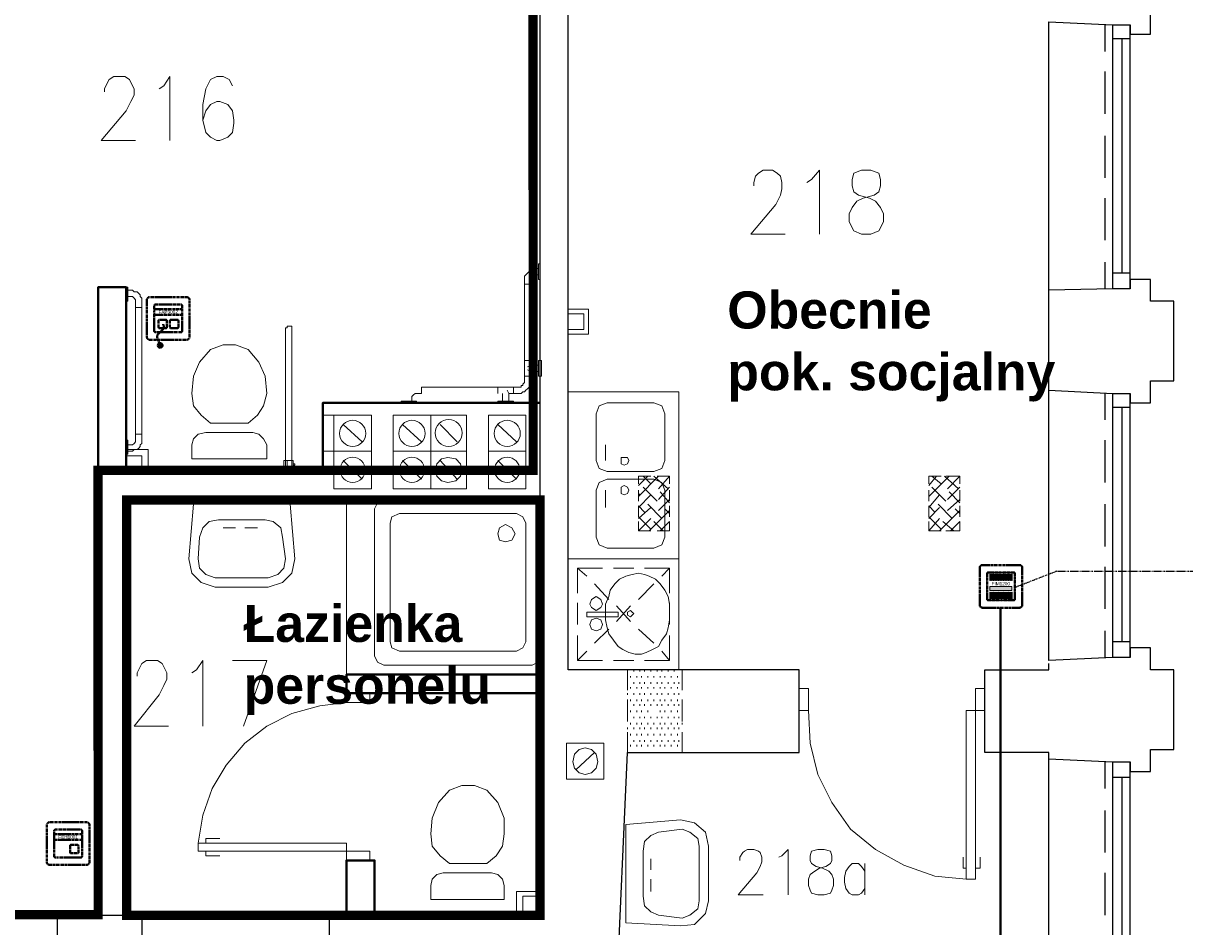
# Model space of a CAD drawing. Header units: millimetres. Extents: x 1 to 17496, y 1 to 30809.
# Tile 219 of 256: x 12977 to 13604, y 21783 to 22270. Entities that reach past the tile are written whole.
import ezdxf
from ezdxf.enums import TextEntityAlignment as Align

# ---------------------------------------------------------------- set-up
doc = ezdxf.new("R2010")
doc.units = ezdxf.units.MM
doc.linetypes.add('BORDER', pattern=[1.75, 0.5, -0.25, 0.5, -0.25, 0, -0.25])
doc.linetypes.add('CENTER', pattern=[2, 1.25, -0.25, 0.25, -0.25])
for name, color, linetype, lineweight in [('0_Przyz_Centrala dyżurka', 200, 'BORDER', 40), ('0_Przyz_centrale pielegniarskie', 1, 'Continuous', 40), ('0_Przyz_FAP3002', 1, 'CENTER', 40), ('0_Przyz_FEH-1001', 1, 'CENTER', 40), ('0_Przyz_opisy pom', 255, 'CENTER', 40), ('0_Przyz_WC pacjenta', 30, 'CENTER', 40), ('0_Przyz_Łazienka personelu', 200, 'CENTER', 40), ('2DE_OBJ_ABB-SIGNAL', 7, 'Continuous', 18)]:
    doc.layers.add(name, color=color, linetype=linetype, lineweight=lineweight)
for name, color, linetype in [('2DE_TXTMARK', 41, 'Continuous'), ('2DE_TXTNUM', 11, 'Continuous'), ('PDF _Geometria', 7, 'Continuous')]:
    doc.layers.add(name, color=color, linetype=linetype)
doc.styles.add('arial', font='arialbd.ttf')
doc.styles.add('CP_ATTR', font='ARIAL.TTF')
doc.styles.add('CP_ELATT', font='ARIAL.TTF')

# ---------------------------------------------------------------- blocks, each defined once
blk = doc.blocks.new('2de_abb_sig_045_1psoxj')
blk.add_lwpolyline([(0, 20), (0, 0, 0.414214), (1.5, -1.5), (21.5, -1.5, 0.414214), (23, 0), (23, 20, 0.414214), (21.5, 21.5), (1.5, 21.5, 0.414214)], format="xyb", close=True)
at = {"flags": 128}
for points in [[(4, 3.1), (4, 16.9)], [(4.6, 17.5), (18.4, 17.5)], [(19, 16.9), (19, 3.1)], [(18.4, 2.5), (4.6, 2.5)]]:
    blk.add_lwpolyline(points, dxfattribs=at)
for centre, start, end in [((4.6, 16.9), 90, 180), ((18.4, 16.9), 0, 90), ((4.6, 3.1), 180, 270), ((18.4, 3.1), 270, 0)]:
    blk.add_arc(centre, 0.6, start, end)
at = {"linetype": 'Continuous', "style": 'CP_ATTR', "flags": 9}
for tag in ['NAME', 'ARTICLE', 'MARK2', 'OTHER1', 'PRODUCT-TYPE', 'ORDER-NO', 'PRODUCER', 'VOLTAGE', 'CURRENT', 'POWER', 'CHARACTER', 'IP', 'OTHER', 'LINK', 'WEIGHT', 'NUMBER', 'GROUP', 'FUNCTION', 'EL-STATUS']:
    blk.add_attdef(tag, text='', height=0.00005, dxfattribs=at).set_placement((0, 0), align=Align.MIDDLE_LEFT)
at = {"layer": '2DE_TXTMARK', "linetype": 'ByBlock', "style": 'CP_ATTR', "width": 0.8, "flags": 8}
blk.add_attdef('MARK1', text='', height=1.8, dxfattribs=at).set_placement((11.5, 27), align=Align.CENTER)
at = {"layer": '2DE_TXTNUM', "style": 'CP_ELATT', "width": 0.8}
blk.add_attdef('TAG', text='', height=2.5, dxfattribs=at).set_placement((11.5, 23), align=Align.CENTER)
blk = doc.blocks.new('2de_abb_sig_011_53jswgj')
blk.add_hatch(color=256).paths.add_polyline_path([(4.43, -14.56, 0.52796), (2.73, -13.39, 1.894083)])
for p, q in [((15, 5), (0, 5)), ((15, 2), (0, 2)), ((2.32, -1.2), (2.32, -4.8)), ((6.38, -0.75), (2.76, -0.75)), ((2.77, -5.25), (6.37, -5.25)), ((4.46, -6.18), (2.81, -7.85)), ((6.82, -4.8), (6.82, -1.2)), ((6.82, -4.35), (6.82, -4.35)), ((8.47, -1.2), (8.47, -4.8)), ((12.53, -0.75), (8.91, -0.75)), ((8.92, -5.25), (12.52, -5.25)), ((12.97, -4.8), (12.97, -1.2)), ((12.97, -4.35), (12.97, -4.35)), ((1.71, -10.8), (3.18, -14.56))]:
    blk.add_line(p, q)
at = {"flags": 128}
for points in [[(0, -6.9), (0, 6.9)], [(0.6, 7.5), (14.4, 7.5)], [(15, 6.9), (15, -6.9)], [(14.4, -7.5), (0.6, -7.5)]]:
    blk.add_lwpolyline(points, dxfattribs=at)
blk.add_circle((3.18, -14.56), 1.25)
for centre, radius, start, end in [((0.6, 6.9), 0.6, 90, 180), ((14.4, 6.9), 0.6, 0, 90), ((2.77, -1.2), 0.45, 88.75983, 180), ((2.77, -4.8), 0.45, 180, 270), ((2.77, -4.52), 2.36, 315.55137, 40.26904), ((6.37, -1.2), 0.45, 0, 91.24017), ((6.37, -4.8), 0.45, 270, 0), ((8.92, -1.2), 0.45, 88.75983, 180), ((8.92, -4.8), 0.45, 180, 270), ((12.52, -1.2), 0.45, 0, 91.24017), ((12.52, -4.8), 0.45, 270, 0), ((0.6, -6.9), 0.6, 180, 270), ((3.91, -9.94), 2.36, 117.73799, 201.32906), ((14.4, -6.9), 0.6, 270, 0)]:
    blk.add_arc(centre, radius, start, end)
at = {"linetype": 'Continuous', "style": 'CP_ATTR', "flags": 9}
for tag in ['NAME', 'ARTICLE', 'MARK2', 'OTHER1', 'PRODUCT-TYPE', 'ORDER-NO', 'PRODUCER', 'VOLTAGE', 'CURRENT', 'POWER', 'CHARACTER', 'IP', 'OTHER', 'LINK', 'WEIGHT', 'NUMBER', 'GROUP', 'FUNCTION', 'EL-STATUS']:
    blk.add_attdef(tag, text='', height=0.00005, dxfattribs=at).set_placement((0, -6.9), align=Align.MIDDLE_LEFT)
at = {"layer": '2DE_TXTMARK', "linetype": 'ByBlock', "style": 'CP_ATTR', "width": 0.8, "flags": 8}
blk.add_attdef('MARK1', text='', height=1.8, dxfattribs=at).set_placement((7.5, 3.5), align=Align.MIDDLE_CENTER)
at = {"layer": '2DE_TXTNUM', "style": 'CP_ELATT', "width": 0.8}
blk.add_attdef('TAG', text='', height=2.5, dxfattribs=at).set_placement((7.5, 9), align=Align.CENTER)
blk = doc.blocks.new('2de_abb_sig_001_fzxmh7f')
for p, q in [((15, 5), (0, 5)), ((15, 2), (0, 2)), ((8.57, -1.2), (8.57, -4.8)), ((12.63, -0.75), (9.01, -0.75)), ((9.02, -5.25), (12.62, -5.25)), ((13.07, -4.8), (13.07, -1.2)), ((13.07, -4.35), (13.07, -4.35))]:
    blk.add_line(p, q)
at = {"flags": 128}
for points in [[(0, -6.9), (0, 6.9)], [(0.6, 7.5), (14.4, 7.5)], [(15, 6.9), (15, -6.9)], [(14.4, -7.5), (0.6, -7.5)]]:
    blk.add_lwpolyline(points, dxfattribs=at)
for centre, radius, start, end in [((0.6, 6.9), 0.6, 90, 180), ((14.4, 6.9), 0.6, 0, 90), ((9.02, -1.2), 0.45, 88.75983, 180), ((9.02, -4.8), 0.45, 180, 270), ((12.62, -1.2), 0.45, 0, 91.24017), ((12.62, -4.8), 0.45, 270, 0), ((0.6, -6.9), 0.6, 180, 270), ((14.4, -6.9), 0.6, 270, 0)]:
    blk.add_arc(centre, radius, start, end)
at = {"linetype": 'Continuous', "style": 'CP_ATTR', "flags": 9}
for tag in ['NAME', 'ARTICLE', 'MARK2', 'OTHER1', 'PRODUCT-TYPE', 'ORDER-NO', 'PRODUCER', 'VOLTAGE', 'CURRENT', 'POWER', 'CHARACTER', 'IP', 'OTHER', 'LINK', 'WEIGHT', 'NUMBER', 'GROUP', 'FUNCTION', 'EL-STATUS']:
    blk.add_attdef(tag, text='', height=0.00005, dxfattribs=at).set_placement((0, -6.9), align=Align.MIDDLE_LEFT)
at = {"layer": '2DE_TXTMARK', "linetype": 'ByBlock', "style": 'CP_ATTR', "width": 0.8, "flags": 8}
blk.add_attdef('MARK1', text='', height=1.8, dxfattribs=at).set_placement((7.5, 3.5), align=Align.MIDDLE_CENTER)
at = {"layer": '2DE_TXTNUM', "style": 'CP_ELATT', "width": 0.8}
blk.add_attdef('TAG', text='', height=2.5, dxfattribs=at).set_placement((7.5, 9), align=Align.CENTER)
blk = doc.blocks.new('2de_abb_sig_007_fzx2ohn')
blk.add_hatch(color=10).paths.add_polyline_path([(1.5, -2.25), (13.5, -2.25), (13.5, 0), (1.5, 0)])
at = {"color": 10}
for p, q in [((1.5, 0), (13.5, 0)), ((1.5, 0), (1.5, -2.25)), ((13.5, 0), (13.5, -2.25)), ((1.5, -2.25), (13.5, -2.25))]:
    blk.add_line(p, q, dxfattribs=at)
at = {"flags": 128}
for points in [[(0, -6.9), (0, 6.9)], [(0.6, 7.5), (14.4, 7.5)], [(15, 6.9), (15, -6.9)], [(14.4, -7.5), (0.6, -7.5)]]:
    blk.add_lwpolyline(points, dxfattribs=at)
for points in [[(1.5, 3.38), (1.5, 6.38)], [(1.95, 6.38), (1.95, 3.38)], [(2.4, 3.38), (2.4, 6.38)], [(2.85, 6.38), (2.85, 3.38)], [(3.3, 3.38), (3.3, 6.38)], [(3.75, 6.38), (3.75, 3.38)], [(4.2, 3.38), (4.2, 6.38)], [(4.65, 6.38), (4.65, 3.38)], [(5.1, 3.38), (5.1, 6.38)], [(5.55, 6.38), (5.55, 3.38)], [(6, 3.38), (6, 6.38)], [(6.45, 6.38), (6.45, 3.38)], [(6.9, 3.38), (6.9, 6.38)], [(7.35, 6.38), (7.35, 3.38)], [(7.8, 3.38), (7.8, 6.38)], [(8.25, 6.38), (8.25, 3.38)], [(8.7, 3.38), (8.7, 6.38)], [(9.15, 6.38), (9.15, 3.38)], [(9.6, 3.38), (9.6, 6.38)], [(10.05, 6.38), (10.05, 3.38)], [(10.5, 3.38), (10.5, 6.38)], [(10.95, 6.38), (10.95, 3.38)], [(11.4, 3.38), (11.4, 6.38)], [(11.85, 6.38), (11.85, 3.38)], [(12.3, 3.38), (12.3, 6.38)], [(12.75, 6.38), (12.75, 3.38)], [(13.2, 3.38), (13.2, 6.38)], [(13.65, 6.38), (13.65, 3.38)], [(1.5, -6.38), (1.5, -3.38)], [(1.95, -3.38), (1.95, -6.38)], [(2.4, -6.38), (2.4, -3.38)], [(2.85, -3.38), (2.85, -6.38)], [(3.3, -6.38), (3.3, -3.38)], [(3.75, -3.38), (3.75, -6.38)], [(4.2, -6.38), (4.2, -3.38)], [(4.65, -3.38), (4.65, -6.38)], [(5.1, -6.38), (5.1, -3.38)], [(5.55, -3.38), (5.55, -6.38)], [(6, -6.38), (6, -3.38)], [(6.45, -3.38), (6.45, -6.38)], [(6.9, -6.38), (6.9, -3.38)], [(7.35, -3.38), (7.35, -6.38)], [(7.8, -6.38), (7.8, -3.38)], [(8.25, -3.38), (8.25, -6.38)], [(8.7, -6.38), (8.7, -3.38)], [(9.15, -3.38), (9.15, -6.38)], [(9.6, -6.38), (9.6, -3.38)], [(10.05, -3.38), (10.05, -6.38)], [(10.5, -6.38), (10.5, -3.38)], [(10.95, -3.38), (10.95, -6.38)], [(11.4, -6.38), (11.4, -3.38)], [(11.85, -3.38), (11.85, -6.38)], [(12.3, -6.38), (12.3, -3.38)], [(12.75, -3.38), (12.75, -6.38)], [(13.2, -6.38), (13.2, -3.38)], [(13.65, -3.38), (13.65, -6.38)]]:
    blk.add_lwpolyline(points)
for centre, radius, start, end in [((0.6, 6.9), 0.6, 90, 180), ((1.73, 6.38), 0.225, 0, 180), ((2.63, 6.38), 0.225, 0, 180), ((3.53, 6.38), 0.225, 0, 180), ((4.43, 6.38), 0.225, 0, 180), ((5.33, 6.38), 0.225, 0, 180), ((6.23, 6.38), 0.225, 0, 180), ((7.13, 6.38), 0.225, 0, 180), ((8.03, 6.38), 0.225, 0, 180), ((8.93, 6.38), 0.225, 0, 180), ((9.83, 6.38), 0.225, 0, 180), ((10.73, 6.38), 0.225, 0, 180), ((11.63, 6.38), 0.225, 0, 180), ((12.53, 6.38), 0.225, 0, 180), ((13.43, 6.38), 0.225, 0, 180), ((14.4, 6.9), 0.6, 0, 90), ((1.73, 3.38), 0.225, 180, 0), ((2.63, 3.38), 0.225, 180, 0), ((3.53, 3.38), 0.225, 180, 0), ((4.43, 3.38), 0.225, 180, 0), ((5.33, 3.38), 0.225, 180, 0), ((6.23, 3.38), 0.225, 180, 0), ((7.13, 3.38), 0.225, 180, 0), ((8.03, 3.38), 0.225, 180, 0), ((8.93, 3.38), 0.225, 180, 0), ((9.83, 3.38), 0.225, 180, 0), ((10.73, 3.38), 0.225, 180, 0), ((11.63, 3.38), 0.225, 180, 0), ((12.53, 3.38), 0.225, 180, 0), ((13.43, 3.38), 0.225, 180, 0), ((1.73, -3.38), 0.225, 0, 180), ((2.63, -3.38), 0.225, 0, 180), ((3.53, -3.38), 0.225, 0, 180), ((4.43, -3.38), 0.225, 0, 180), ((5.33, -3.38), 0.225, 0, 180), ((6.23, -3.38), 0.225, 0, 180), ((7.13, -3.38), 0.225, 0, 180), ((8.03, -3.38), 0.225, 0, 180), ((8.93, -3.38), 0.225, 0, 180), ((9.83, -3.38), 0.225, 0, 180), ((10.73, -3.38), 0.225, 0, 180), ((11.63, -3.38), 0.225, 0, 180), ((12.53, -3.38), 0.225, 0, 180), ((13.43, -3.38), 0.225, 0, 180), ((0.6, -6.9), 0.6, 180, 270), ((1.73, -6.38), 0.225, 180, 0), ((2.63, -6.38), 0.225, 180, 0), ((3.53, -6.38), 0.225, 180, 0), ((4.43, -6.38), 0.225, 180, 0), ((5.33, -6.38), 0.225, 180, 0), ((6.23, -6.38), 0.225, 180, 0), ((7.13, -6.38), 0.225, 180, 0), ((8.03, -6.38), 0.225, 180, 0), ((8.93, -6.38), 0.225, 180, 0), ((9.83, -6.38), 0.225, 180, 0), ((10.73, -6.38), 0.225, 180, 0), ((11.63, -6.38), 0.225, 180, 0), ((12.53, -6.38), 0.225, 180, 0), ((13.43, -6.38), 0.225, 180, 0), ((14.4, -6.9), 0.6, 270, 0)]:
    blk.add_arc(centre, radius, start, end)
at = {"linetype": 'Continuous', "style": 'CP_ATTR', "flags": 9}
for tag in ['EL-STATUS', 'FUNCTION', 'GROUP', 'NUMBER', 'WEIGHT', 'LINK', 'OTHER', 'IP', 'CHARACTER', 'POWER', 'CURRENT', 'VOLTAGE', 'PRODUCER', 'ORDER-NO', 'PRODUCT-TYPE', 'OTHER1', 'MARK2', 'ARTICLE', 'NAME']:
    blk.add_attdef(tag, text='', height=0.00005, dxfattribs=at).set_placement((0, -6.9), align=Align.MIDDLE_LEFT)
at = {"layer": '2DE_TXTMARK', "linetype": 'ByBlock', "style": 'CP_ATTR', "width": 0.8, "flags": 8}
blk.add_attdef('MARK1', text='', height=1.8, dxfattribs=at).set_placement((7.5, 1.5), align=Align.MIDDLE_CENTER)
at = {"layer": '2DE_TXTNUM', "style": 'CP_ELATT', "width": 0.8}
blk.add_attdef('TAG', text='', height=2.5, dxfattribs=at).set_placement((7.5, 9), align=Align.CENTER)

msp = doc.modelspace()

# ---------------------------------------------------------------- linework, layer by layer
at = {"layer": '0_Przyz_Centrala dyżurka', "color": 7, "lineweight": -3}
for p, q in [((13534.56, 21974.89), (13511.98, 21966.07)), ((13534.5, 21974.88), (13822.51, 21974.88))]:
    msp.add_line(p, q, dxfattribs=at)
at = {"layer": '0_Przyz_centrale pielegniarskie'}
msp.add_lwpolyline([(11426.02, 21797.35), (11426.02, 21606.47), (13504.31, 21606.47), (13504.31, 21955.12)], dxfattribs=at)
at = {"layer": '0_Przyz_WC pacjenta', "ltscale": 500, "const_width": 5}
msp.add_lwpolyline([(13017.56, 21789.69), (12853.21, 21789.69), (12853.21, 22454.31), (13251.84, 22454.31), (13252.25, 22160.79), (13252.25, 22029.36), (13017.54, 22029.36)], close=True, dxfattribs=at)
at = {"layer": '0_Przyz_Łazienka personelu', "ltscale": 500, "const_width": 5}
msp.add_lwpolyline([(13032.94, 22013.35), (13255.99, 22013.35), (13255.99, 21789.33), (13032.99, 21789.33)], close=True, dxfattribs=at)
at = {"layer": 'PDF _Geometria', "lineweight": 25}
for points in [[(13255.92, 22454.87), (13255.92, 21789.51), (13142.22, 21789.51), (13142.22, 21744.88), (13297.19, 21744.88), (13303.09, 21877.11), (13395.73, 21877.11), (13395.73, 21921.74), (13271.08, 21921.74), (13271.08, 22435.5)], [(13530.49, 21728.03), (13530.49, 21873.74), (13565.02, 21872.05), (13574.28, 21872.05), (13574.28, 21867), (13585.23, 21867), (13585.23, 21878.79), (13597.87, 21878.79), (13597.87, 21899.85), (13597.87, 21921.74), (13585.23, 21921.74), (13585.23, 21933.53), (13574.28, 21933.53), (13574.28, 21928.48), (13565.02, 21928.48), (13530.49, 21926.8), (13530.49, 22072.5), (13530.49, 22126.4), (13530.49, 22271.27), (13565.02, 22269.58), (13574.28, 22269.58), (13574.28, 22264.53), (13585.23, 22264.53), (13585.23, 22276.32)], [(13560.81, 22255.26), (13560.81, 22269.58)], [(13565.02, 22127.25), (13565.02, 22269.58)], [(13574.28, 22127.25), (13574.28, 22269.58)], [(13574.28, 22262), (13565.02, 22262)], [(13570.07, 22135.67), (13570.07, 22262)], [(13560.81, 22221.58), (13560.81, 22244.32)], [(13560.81, 22187.04), (13560.81, 22209.78)], [(13560.81, 22153.36), (13560.81, 22176.1)], [(13560.81, 22127.25), (13560.81, 22141.56)], [(13530.49, 22072.5), (13565.02, 22070.82), (13574.28, 22070.82), (13574.28, 22065.76), (13585.23, 22065.76), (13585.23, 22077.55), (13597.87, 22077.55), (13597.87, 22099.45), (13597.87, 22120.51), (13585.23, 22120.51), (13585.23, 22132.3), (13574.28, 22132.3), (13574.28, 22127.25), (13565.02, 22127.25), (13530.49, 22126.4)], [(13574.28, 22135.67), (13565.02, 22135.67)], [(13560.81, 22056.5), (13560.81, 22070.82)], [(13565.02, 21928.48), (13565.02, 22070.82)], [(13574.28, 21928.48), (13574.28, 22070.82)], [(13574.28, 22063.24), (13565.02, 22063.24)], [(13570.07, 21936.9), (13570.07, 22063.24)], [(13560.81, 22022.81), (13560.81, 22045.55)], [(13560.81, 21988.28), (13560.81, 22011.02)], [(13560.81, 21954.59), (13560.81, 21977.33)], [(13560.81, 21928.48), (13560.81, 21942.8)], [(13574.28, 21936.9), (13565.02, 21936.9)], [(13530.49, 21873.74), (13530.49, 21877.11), (13495.96, 21877.11), (13495.96, 21921.74), (13530.49, 21921.74), (13530.49, 21925.11)], [(13560.81, 21857.73), (13560.81, 21872.05)], [(13565.02, 21729.72), (13565.02, 21872.05)], [(13574.28, 21729.72), (13574.28, 21872.05)], [(13574.28, 21863.63), (13565.02, 21863.63)], [(13570.07, 21737.3), (13570.07, 21863.63)], [(13560.81, 21823.2), (13560.81, 21845.94)], [(13560.81, 21789.51), (13560.81, 21812.25)]]:
    msp.add_lwpolyline(points, dxfattribs=at)
at = {"layer": 'PDF _Geometria', "lineweight": 18}
for points in [[(13020.94, 22233.37), (13020.94, 22235.05), (13022.62, 22238.42), (13023.47, 22240.1), (13025.99, 22241.79), (13031.89, 22241.79), (13034.42, 22240.1), (13035.26, 22238.42), (13036.94, 22235.05), (13036.94, 22231.68), (13035.26, 22228.31), (13032.73, 22223.26), (13019.26, 22207.26), (13037.78, 22207.26)], [(13050.42, 22235.05), (13052.94, 22236.74), (13056.31, 22241.79), (13056.31, 22207.26)], [(13090, 22236.74), (13088.32, 22240.1), (13084.95, 22241.79), (13081.58, 22241.79), (13078.21, 22240.1), (13075.68, 22235.05), (13074, 22226.63), (13074, 22218.21), (13075.68, 22211.47), (13078.21, 22208.94), (13081.58, 22207.26), (13083.26, 22207.26), (13087.48, 22208.94), (13090, 22211.47), (13090.84, 22216.52), (13090.84, 22218.21), (13090, 22223.26), (13087.48, 22226.63), (13083.26, 22228.31), (13081.58, 22228.31), (13078.21, 22226.63), (13075.68, 22223.26), (13074, 22218.21)], [(13371.31, 22182.83), (13371.31, 22184.52), (13372.15, 22187.89), (13373.83, 22189.57), (13376.36, 22191.26), (13381.41, 22191.26), (13383.94, 22189.57), (13385.62, 22187.89), (13386.47, 22184.52), (13386.47, 22181.15), (13385.62, 22177.78), (13383.1, 22172.73), (13369.62, 22156.72), (13388.15, 22156.72)], [(13399.94, 22184.52), (13402.47, 22186.2), (13406.68, 22191.26), (13406.68, 22156.72)], [(13255.92, 22142.41), (13255.92, 22160.09)], [(13255.08, 22138.2), (13253.4, 22138.2), (13251.71, 22138.2), (13250.87, 22137.35), (13250.03, 22136.51), (13249.18, 22135.67), (13248.34, 22134.83), (13247.5, 22133.98), (13247.5, 22132.3), (13247.5, 22129.77), (13250.87, 22129.77), (13250.87, 22088.5)], [(13247.5, 22088.5), (13250.87, 22088.5), (13247.5, 22088.5), (13247.5, 22129.77), (13250.87, 22129.77), (13250.87, 22132.3), (13250.87, 22133.14), (13251.71, 22133.98), (13252.55, 22134.83), (13253.4, 22134.83), (13255.08, 22134.83)], [(13037.78, 22046.39), (13037.78, 22045.55), (13037.78, 22046.39), (13037.78, 22048.92), (13041.15, 22048.92), (13041.15, 22117.14), (13041.15, 22119.67), (13041.15, 22122.19), (13040.31, 22123.03), (13040.31, 22123.88), (13039.47, 22124.72), (13038.63, 22125.56), (13036.94, 22125.56), (13036.1, 22126.4), (13035.26, 22126.4), (13033.57, 22126.4)], [(13033.57, 22039.65), (13035.26, 22039.65), (13036.1, 22039.65), (13036.94, 22040.5), (13038.63, 22040.5), (13039.47, 22041.34), (13040.31, 22042.18), (13040.31, 22043.02), (13041.15, 22043.87), (13041.15, 22045.55), (13041.15, 22046.39), (13041.15, 22048.92), (13037.78, 22048.92), (13037.78, 22117.14), (13041.15, 22117.14), (13037.78, 22117.14), (13037.78, 22119.67), (13037.78, 22121.35), (13036.94, 22122.19), (13036.1, 22123.03), (13035.26, 22123.03), (13033.57, 22123.03)], [(13271.08, 22116.3), (13282.03, 22116.3), (13282.03, 22102.82), (13271.08, 22102.82)], [(13271.08, 22113.77), (13279.5, 22113.77), (13279.5, 22105.35), (13271.08, 22105.35)], [(13118.64, 22031.23), (13118.64, 22105.35), (13118.64, 22106.19), (13119.48, 22106.19), (13119.48, 22107.03), (13122.01, 22107.03), (13122.01, 22105.35), (13122.01, 22097.77), (13122.01, 22031.23), (13122.01, 22034.6), (13118.64, 22034.6)], [(13250.87, 22085.98), (13250.87, 22088.5), (13247.5, 22088.5), (13247.5, 22080.08), (13247.5, 22077.55), (13247.5, 22076.71), (13246.66, 22075.87), (13246.66, 22075.03), (13245.82, 22075.03), (13245.82, 22074.19), (13244.13, 22074.19), (13241.6, 22074.19), (13233.18, 22074.19), (13191.91, 22074.19), (13191.91, 22070.82), (13188.54, 22070.82), (13187.7, 22069.97), (13186.86, 22069.13), (13186.86, 22068.29), (13186.86, 22066.61)], [(13255.08, 22082.61), (13250.87, 22082.61), (13250.87, 22080.08), (13247.5, 22080.08), (13250.87, 22080.08), (13250.87, 22077.55), (13250.87, 22075.87), (13250.03, 22075.03), (13250.03, 22074.19), (13249.18, 22073.34), (13248.34, 22072.5), (13247.5, 22071.66), (13246.66, 22071.66), (13245.82, 22070.82), (13244.13, 22070.82), (13241.6, 22070.82), (13239.08, 22070.82), (13239.08, 22066.61)], [(13255.08, 22085.98), (13250.87, 22085.98), (13249.18, 22085.13)], [(13250.87, 22082.61), (13249.18, 22083.45)], [(13235.71, 22070.82), (13235.71, 22066.61)], [(13239.08, 22070.82), (13238.24, 22072.5)], [(13241.6, 22074.19), (13241.6, 22070.82), (13241.6, 22074.19)], [(13241.6, 22074.19), (13241.6, 22070.82)], [(13144.75, 22059.03), (13138.85, 22059.03)], [(13149.8, 22053.97), (13159.91, 22044.71)], [(13181.81, 22053.97), (13191.91, 22044.71)], [(13202.02, 22053.97), (13211.28, 22044.71)], [(13233.18, 22053.97), (13243.29, 22044.71)], [(13037.78, 22045.55), (13037.78, 22044.71), (13036.94, 22043.87), (13036.1, 22043.02), (13033.57, 22043.02)], [(13044.52, 22028.71), (13044.52, 22040.5), (13032.73, 22040.5)], [(13144.75, 22039.65), (13138.85, 22039.65)], [(13291.3, 22043.02), (13291.3, 22034.6)], [(13041.15, 22028.71), (13041.15, 22037.13), (13032.73, 22037.13)], [(13117.8, 22032.07), (13117.8, 22032.92), (13117.8, 22032.07)], [(13119.48, 22034.6), (13119.48, 22031.23)], [(13149.8, 22034.6), (13159.91, 22024.49)], [(13181.81, 22034.6), (13191.91, 22024.49)], [(13202.02, 22034.6), (13211.28, 22024.49)], [(13233.18, 22034.6), (13243.29, 22024.49)], [(13308.98, 22021.13), (13314.04, 22026.18)], [(13308.98, 22015.23), (13319.93, 22026.18)], [(13315.72, 22026.18), (13308.98, 22026.18), (13308.98, 22021.97)], [(13315.72, 22021.97), (13311.51, 22026.18)], [(13324.98, 22019.44), (13317.4, 22026.18)], [(13325.83, 22021.97), (13325.83, 22026.18), (13319.09, 22026.18)], [(13319.93, 22019.44), (13325.83, 22026.18)], [(13472.37, 22026.18), (13465.64, 22026.18), (13465.64, 22021.97)], [(13465.64, 22021.13), (13469.85, 22026.18)], [(13465.64, 22015.23), (13476.58, 22026.18)], [(13472.37, 22021.97), (13467.32, 22026.18)], [(13481.64, 22019.44), (13474.06, 22026.18)], [(13482.48, 22021.97), (13482.48, 22026.18), (13474.9, 22026.18)], [(13475.74, 22019.44), (13482.48, 22026.18)], [(13319.09, 22012.7), (13311.51, 22020.28)], [(13319.93, 22013.55), (13325.83, 22020.28)], [(13474.9, 22012.7), (13467.32, 22020.28)], [(13475.74, 22013.55), (13482.48, 22020.28)], [(13146.43, 22013.55), (13128.74, 22013.55)], [(13151.49, 22013.55), (13151.49, 21919.22)], [(13216.34, 22013.55), (13198.65, 22013.55)], [(13291.3, 22009.33), (13291.3, 22018.6)], [(13308.98, 22018.6), (13308.98, 22012.7)], [(13309.82, 22016.07), (13308.98, 22016.91)], [(13308.98, 22009.33), (13315.72, 22016.07)], [(13319.93, 22007.65), (13325.83, 22013.55)], [(13325.83, 22011.86), (13320.77, 22017.76)], [(13325.83, 22012.7), (13325.83, 22018.6)], [(13465.64, 22018.6), (13465.64, 22012.7)], [(13465.64, 22016.07), (13465.64, 22016.91)], [(13465.64, 22009.33), (13471.53, 22016.07)], [(13475.74, 22007.65), (13482.48, 22013.55)], [(13482.48, 22011.86), (13476.58, 22017.76)], [(13482.48, 22012.7), (13482.48, 22018.6)], [(13315.72, 21997.54), (13308.98, 22004.28), (13308.98, 22010.18), (13312.35, 22006.81)], [(13308.98, 22003.44), (13315.72, 22009.33)], [(13321.62, 22003.44), (13314.04, 22011.02)], [(13314.88, 21996.7), (13325.83, 22007.65)], [(13325.83, 22005.97), (13323.3, 22008.49)], [(13325.83, 22004.28), (13325.83, 22010.18)], [(13469, 22006.81), (13465.64, 22010.18), (13465.64, 22004.28), (13472.37, 21997.54)], [(13465.64, 22003.44), (13471.53, 22009.33)], [(13478.27, 22003.44), (13470.69, 22011.02)], [(13471.53, 21996.7), (13482.48, 22007.65)], [(13482.48, 22005.97), (13479.95, 22008.49)], [(13482.48, 22004.28), (13482.48, 22010.18)], [(13308.98, 21996.7), (13315.72, 22003.44)], [(13308.98, 22001.75), (13308.98, 21996.7), (13315.72, 21996.7)], [(13322.46, 21996.7), (13317.4, 22001.75)], [(13320.77, 21996.7), (13325.83, 22001.75), (13325.83, 21996.7), (13319.09, 21996.7)], [(13465.64, 21996.7), (13471.53, 22003.44)], [(13465.64, 22001.75), (13465.64, 21996.7), (13472.37, 21996.7)], [(13479.11, 21996.7), (13473.22, 22001.75)], [(13474.9, 21996.7), (13482.48, 21996.7), (13482.48, 22001.75), (13477.43, 21996.7)], [(13084.95, 21998.39), (13091.69, 21998.39)], [(13103.48, 21998.39), (13096.74, 21998.39)], [(13276.14, 21976.49), (13281.19, 21972.28)], [(13289.61, 21976.49), (13276.14, 21976.49), (13276.14, 21963.01)], [(13306.46, 21976.49), (13295.51, 21976.49)], [(13325.83, 21963.01), (13325.83, 21976.49), (13312.35, 21976.49)], [(13321.62, 21972.28), (13325.83, 21976.49)], [(13285.4, 21968.07), (13292.98, 21959.64)], [(13308.98, 21959.64), (13317.4, 21968.07)], [(13276.14, 21957.96), (13276.14, 21946.17)], [(13325.83, 21946.17), (13325.83, 21957.96)], [(13297.19, 21956.27), (13304.77, 21947.85)], [(13297.19, 21947.85), (13304.77, 21956.27)], [(13032.73, 21947.85), (13032.73, 21929.32)], [(13255.92, 21929.32), (13255.92, 21947.85)], [(13276.14, 21940.27), (13276.14, 21926.8)], [(13285.4, 21936.06), (13292.98, 21943.64)], [(13308.98, 21943.64), (13317.4, 21936.06)], [(13312.35, 21926.8), (13325.83, 21926.8), (13325.83, 21940.27)], [(13289.61, 21926.8), (13276.14, 21926.8), (13281.19, 21931.85)], [(13321.62, 21931.85), (13325.83, 21926.8)], [(13038.63, 21918.37), (13038.63, 21920.06), (13040.31, 21923.43), (13041.15, 21925.11), (13043.68, 21926.8), (13049.58, 21926.8), (13052.1, 21925.11), (13052.94, 21923.43), (13054.63, 21920.06), (13054.63, 21916.69), (13052.94, 21913.32), (13050.42, 21908.27), (13036.94, 21891.42), (13055.47, 21891.42)], [(13068.1, 21920.06), (13070.63, 21921.74), (13074, 21926.8), (13074, 21891.42)], [(13095.9, 21891.42), (13108.53, 21926.8), (13090, 21926.8)], [(13295.51, 21926.8), (13306.46, 21926.8)], [(13314.88, 21921.74), (13303.09, 21921.74), (13303.09, 21910.79)], [(13303.09, 21920.9), (13303.09, 21921.74)], [(13306.46, 21920.9), (13306.46, 21921.74)], [(13309.82, 21920.9), (13309.82, 21921.74)], [(13312.35, 21920.9), (13312.35, 21921.74)], [(13315.72, 21920.9), (13315.72, 21921.74)], [(13319.09, 21920.9), (13319.09, 21921.74)], [(13332.56, 21910.79), (13332.56, 21921.74), (13320.77, 21921.74)], [(13321.62, 21920.9), (13321.62, 21921.74)], [(13324.98, 21920.9), (13324.98, 21921.74)], [(13328.35, 21920.9), (13328.35, 21921.74)], [(13347.72, 21921.74), (13365.41, 21921.74)], [(13303.09, 21914.16), (13303.09, 21915.01)], [(13304.77, 21917.53), (13304.77, 21918.37)], [(13306.46, 21914.16), (13306.46, 21915.01)], [(13308.14, 21917.53), (13308.14, 21918.37)], [(13309.82, 21914.16), (13309.82, 21915.01)], [(13310.67, 21917.53), (13310.67, 21918.37)], [(13312.35, 21914.16), (13312.35, 21915.01)], [(13314.04, 21917.53), (13314.04, 21918.37)], [(13315.72, 21914.16), (13315.72, 21915.01)], [(13317.4, 21917.53), (13317.4, 21918.37)], [(13319.09, 21914.16), (13319.09, 21915.01)], [(13320.77, 21917.53), (13320.77, 21918.37)], [(13321.62, 21914.16), (13321.62, 21915.01)], [(13323.3, 21917.53), (13323.3, 21918.37)], [(13324.98, 21914.16), (13324.98, 21915.01)], [(13326.67, 21917.53), (13326.67, 21918.37)], [(13328.35, 21914.16), (13328.35, 21915.01)], [(13330.04, 21917.53), (13330.04, 21918.37)], [(13330.88, 21914.16), (13330.88, 21915.01)], [(13332.56, 21917.53), (13332.56, 21918.37)], [(13303.09, 21908.27), (13303.09, 21909.11)], [(13304.77, 21911.64), (13304.77, 21912.48)], [(13306.46, 21908.27), (13306.46, 21909.11)], [(13308.14, 21911.64), (13308.14, 21912.48)], [(13309.82, 21908.27), (13309.82, 21909.11)], [(13310.67, 21911.64), (13310.67, 21912.48)], [(13312.35, 21908.27), (13312.35, 21909.11)], [(13314.04, 21911.64), (13314.04, 21912.48)], [(13315.72, 21908.27), (13315.72, 21909.11)], [(13317.4, 21911.64), (13317.4, 21912.48)], [(13319.09, 21908.27), (13319.09, 21909.11)], [(13320.77, 21911.64), (13320.77, 21912.48)], [(13321.62, 21908.27), (13321.62, 21909.11)], [(13323.3, 21911.64), (13323.3, 21912.48)], [(13324.98, 21908.27), (13324.98, 21909.11)], [(13326.67, 21911.64), (13326.67, 21912.48)], [(13328.35, 21908.27), (13328.35, 21909.11)], [(13330.04, 21911.64), (13330.04, 21912.48)], [(13330.88, 21908.27), (13330.88, 21909.11)], [(13332.56, 21911.64), (13332.56, 21912.48)], [(13151.49, 21904.06), (13137.17, 21902.37), (13122.01, 21898.16), (13108.53, 21891.42), (13096.74, 21882.16), (13086.63, 21870.37), (13079.05, 21857.73), (13074, 21843.42), (13071.47, 21828.26)], [(13303.09, 21905.74), (13303.09, 21893.95)], [(13303.09, 21902.37), (13303.09, 21903.21)], [(13304.77, 21904.9), (13304.77, 21905.74)], [(13306.46, 21902.37), (13306.46, 21903.21)], [(13308.14, 21904.9), (13308.14, 21905.74)], [(13309.82, 21902.37), (13309.82, 21903.21)], [(13310.67, 21904.9), (13310.67, 21905.74)], [(13312.35, 21902.37), (13312.35, 21903.21)], [(13314.04, 21904.9), (13314.04, 21905.74)], [(13315.72, 21902.37), (13315.72, 21903.21)], [(13317.4, 21904.9), (13317.4, 21905.74)], [(13319.09, 21902.37), (13319.09, 21903.21)], [(13320.77, 21904.9), (13320.77, 21905.74)], [(13321.62, 21902.37), (13321.62, 21903.21)], [(13323.3, 21904.9), (13323.3, 21905.74)], [(13324.98, 21902.37), (13324.98, 21903.21)], [(13326.67, 21904.9), (13326.67, 21905.74)], [(13328.35, 21902.37), (13328.35, 21903.21)], [(13330.04, 21904.9), (13330.04, 21905.74)], [(13330.88, 21902.37), (13330.88, 21903.21)], [(13332.56, 21893.95), (13332.56, 21905.74), (13332.56, 21904.9)], [(13303.09, 21895.63), (13303.09, 21896.48)], [(13304.77, 21899), (13304.77, 21899.85)], [(13306.46, 21895.63), (13306.46, 21896.48)], [(13308.14, 21899), (13308.14, 21899.85)], [(13309.82, 21895.63), (13309.82, 21896.48)], [(13310.67, 21899), (13310.67, 21899.85)], [(13312.35, 21895.63), (13312.35, 21896.48)], [(13314.04, 21899), (13314.04, 21899.85)], [(13315.72, 21895.63), (13315.72, 21896.48)], [(13319.09, 21895.63), (13319.09, 21896.48)], [(13320.77, 21899), (13320.77, 21899.85)], [(13321.62, 21895.63), (13321.62, 21896.48)], [(13323.3, 21899), (13323.3, 21899.85)], [(13324.98, 21895.63), (13324.98, 21896.48)], [(13326.67, 21899), (13326.67, 21899.85)], [(13328.35, 21895.63), (13328.35, 21896.48)], [(13330.04, 21899), (13330.04, 21899.85)], [(13330.88, 21895.63), (13330.88, 21896.48)], [(13332.56, 21899), (13332.56, 21899.85)], [(13400.78, 21899.85), (13401.63, 21882.16), (13405.84, 21865.31), (13413.42, 21850.15), (13423.52, 21835.84), (13437, 21824.89), (13452.16, 21816.47), (13469, 21810.57), (13485.85, 21808.89)], [(13303.09, 21889.74), (13303.09, 21890.58)], [(13303.09, 21888.05), (13303.09, 21877.11), (13314.88, 21877.11)], [(13304.77, 21892.27), (13304.77, 21893.11)], [(13306.46, 21889.74), (13306.46, 21890.58)], [(13308.14, 21892.27), (13308.14, 21893.11)], [(13309.82, 21889.74), (13309.82, 21890.58)], [(13310.67, 21892.27), (13310.67, 21893.11)], [(13312.35, 21889.74), (13312.35, 21890.58)], [(13314.04, 21892.27), (13314.04, 21893.11)], [(13315.72, 21889.74), (13315.72, 21890.58)], [(13317.4, 21892.27), (13317.4, 21893.11)], [(13319.09, 21889.74), (13319.09, 21890.58)], [(13320.77, 21892.27), (13320.77, 21893.11)], [(13320.77, 21877.11), (13332.56, 21877.11), (13332.56, 21888.05)], [(13321.62, 21889.74), (13321.62, 21890.58)], [(13323.3, 21892.27), (13323.3, 21893.11)], [(13324.98, 21889.74), (13324.98, 21890.58)], [(13326.67, 21892.27), (13326.67, 21893.11)], [(13328.35, 21889.74), (13328.35, 21890.58)], [(13330.04, 21892.27), (13330.04, 21893.11)], [(13330.88, 21889.74), (13330.88, 21890.58)], [(13332.56, 21892.27), (13332.56, 21893.11)], [(13303.09, 21883), (13303.09, 21883.84)], [(13304.77, 21886.37), (13304.77, 21887.21)], [(13306.46, 21883), (13306.46, 21883.84)], [(13308.14, 21886.37), (13308.14, 21887.21)], [(13309.82, 21883), (13309.82, 21883.84)], [(13310.67, 21886.37), (13310.67, 21887.21)], [(13312.35, 21883), (13312.35, 21883.84)], [(13314.04, 21886.37), (13314.04, 21887.21)], [(13315.72, 21883), (13315.72, 21883.84)], [(13317.4, 21886.37), (13317.4, 21887.21)], [(13319.09, 21883), (13319.09, 21883.84)], [(13320.77, 21886.37), (13320.77, 21887.21)], [(13321.62, 21883), (13321.62, 21883.84)], [(13323.3, 21886.37), (13323.3, 21887.21)], [(13324.98, 21883), (13324.98, 21883.84)], [(13326.67, 21886.37), (13326.67, 21887.21)], [(13328.35, 21883), (13328.35, 21883.84)], [(13330.04, 21886.37), (13330.04, 21887.21)], [(13330.88, 21883), (13330.88, 21883.84)], [(13332.56, 21886.37), (13332.56, 21887.21)], [(13275.29, 21867.84), (13285.4, 21877.11)], [(13304.77, 21880.47), (13304.77, 21881.32)], [(13308.14, 21880.47), (13308.14, 21881.32)], [(13310.67, 21880.47), (13310.67, 21881.32)], [(13314.04, 21880.47), (13314.04, 21881.32)], [(13317.4, 21880.47), (13317.4, 21881.32)], [(13320.77, 21880.47), (13320.77, 21881.32)], [(13323.3, 21880.47), (13323.3, 21881.32)], [(13326.67, 21880.47), (13326.67, 21881.32)], [(13330.04, 21880.47), (13330.04, 21881.32)], [(13332.56, 21880.47), (13332.56, 21881.32)], [(13530.49, 21820.68), (13530.49, 21838.36)], [(13075.68, 21828.26), (13075.68, 21830.78), (13083.26, 21830.78)], [(13075.68, 21824.05), (13075.68, 21821.52), (13083.26, 21821.52)], [(13315.72, 21819.83), (13315.72, 21813.94)], [(13363.73, 21818.99), (13363.73, 21820.68), (13365.41, 21823.2), (13366.25, 21824.05), (13367.94, 21824.89), (13371.31, 21824.89), (13373.83, 21824.05), (13374.68, 21823.2), (13375.52, 21820.68), (13375.52, 21818.15), (13374.68, 21815.62), (13372.99, 21812.25), (13362.88, 21800.46), (13376.36, 21800.46)], [(13384.78, 21820.68), (13386.47, 21821.52), (13389.84, 21824.89), (13389.84, 21800.46)], [(13485.85, 21814.78), (13484.16, 21814.78), (13484.16, 21820.68)], [(13490.9, 21814.78), (13493.43, 21814.78), (13493.43, 21820.68)], [(13431.1, 21813.1), (13429.42, 21815.62), (13427.74, 21817.31), (13424.37, 21817.31), (13422.68, 21815.62), (13421, 21813.1), (13420.16, 21809.73), (13420.16, 21807.2), (13421, 21803.83), (13422.68, 21801.31), (13424.37, 21800.46), (13427.74, 21800.46), (13429.42, 21801.31), (13431.1, 21803.83)], [(13431.1, 21817.31), (13431.1, 21800.46)], [(13315.72, 21802.15), (13315.72, 21808.89)], [(13255.92, 21802.15), (13243.29, 21802.15), (13243.29, 21789.51)], [(13255.92, 21799.62), (13246.66, 21799.62), (13246.66, 21789.51)], [(13198.65, 21789.51), (13216.34, 21789.51)]]:
    msp.add_lwpolyline(points, dxfattribs=at)
for points in [[(13429.42, 22191.26), (13425.21, 22189.57), (13424.37, 22186.2), (13424.37, 22182.83), (13425.21, 22179.46), (13427.74, 22177.78), (13433.63, 22176.1), (13437, 22174.41), (13439.53, 22171.04), (13441.21, 22167.67), (13441.21, 22163.46), (13439.53, 22160.09), (13438.68, 22158.41), (13434.47, 22156.72), (13429.42, 22156.72), (13425.21, 22158.41), (13424.37, 22160.09), (13422.68, 22163.46), (13422.68, 22167.67), (13424.37, 22171.04), (13426.89, 22174.41), (13430.26, 22176.1), (13436.16, 22177.78), (13438.68, 22179.46), (13439.53, 22182.83), (13439.53, 22186.2), (13438.68, 22189.57), (13434.47, 22191.26)], [(13255.08, 22132.3), (13255.08, 22140.72), (13255.92, 22140.72), (13255.92, 22132.3)], [(13032.73, 22120.51), (13033.57, 22120.51), (13033.57, 22128.09), (13032.73, 22128.09)], [(13078.21, 22054.81), (13098.42, 22054.81), (13103.48, 22059.03), (13106.85, 22064.08), (13108.53, 22070.82), (13107.69, 22080.08), (13104.32, 22087.66), (13098.42, 22094.4), (13091.69, 22096.93), (13084.95, 22096.93), (13078.21, 22094.4), (13072.32, 22087.66), (13068.95, 22080.08), (13068.1, 22070.82), (13068.95, 22064.08), (13073.16, 22059.03)], [(13255.08, 22080.08), (13255.08, 22088.5), (13256.76, 22088.5), (13256.76, 22080.08)], [(13233.18, 22070.82), (13233.18, 22074.19)], [(13330.88, 21981.54), (13330.88, 22071.66), (13271.08, 22071.66), (13271.08, 21981.54)], [(13017.57, 22067.45), (13017.57, 22048.92)], [(13032.73, 22048.92), (13032.73, 22067.45)], [(13189.39, 22065.76), (13189.39, 22066.61), (13180.96, 22066.61), (13180.96, 22065.76)], [(13233.18, 22065.76), (13233.18, 22066.61), (13241.6, 22066.61), (13241.6, 22065.76)], [(13292.14, 22065.76), (13287.93, 22064.08), (13286.24, 22059.87), (13286.24, 22034.6), (13287.93, 22030.39), (13292.14, 22028.71), (13317.4, 22028.71), (13321.62, 22030.39), (13323.3, 22034.6), (13323.3, 22059.87), (13321.62, 22064.08), (13317.4, 22065.76)], [(13164.96, 22039.65), (13164.96, 22059.03), (13144.75, 22059.03), (13144.75, 22039.65)], [(13196.97, 22039.65), (13196.97, 22059.03), (13176.75, 22059.03), (13176.75, 22039.65)], [(13216.34, 22039.65), (13216.34, 22059.03), (13196.97, 22059.03), (13196.97, 22039.65)], [(13248.34, 22039.65), (13248.34, 22059.03), (13228.13, 22059.03), (13228.13, 22039.65)], [(13033.57, 22037.97), (13033.57, 22045.55), (13032.73, 22045.55), (13032.73, 22037.97)], [(13068.1, 22043.02), (13068.1, 22035.44), (13108.53, 22035.44), (13108.53, 22043.02), (13106.85, 22046.39), (13104.32, 22048.92), (13100.95, 22049.76), (13075.68, 22049.76), (13071.47, 22048.92), (13068.95, 22046.39)], [(13164.96, 22019.44), (13164.96, 22039.65), (13144.75, 22039.65), (13144.75, 22019.44)], [(13196.97, 22019.44), (13196.97, 22039.65), (13176.75, 22039.65), (13176.75, 22019.44)], [(13216.34, 22019.44), (13216.34, 22039.65), (13196.97, 22039.65), (13196.97, 22019.44)], [(13248.34, 22019.44), (13248.34, 22039.65), (13228.13, 22039.65), (13228.13, 22019.44)], [(13118.64, 22031.23), (13118.64, 22034.6), (13117.8, 22034.6), (13117.8, 22031.23)], [(13122.85, 22031.23), (13122.85, 22034.6), (13122.01, 22034.6), (13122.01, 22031.23)], [(13123.69, 22032.07), (13123.69, 22032.92), (13122.85, 22032.92), (13122.85, 22032.07)], [(13206.23, 22022.81), (13210.44, 22023.65), (13212.97, 22026.18), (13213.81, 22029.55), (13212.97, 22032.92), (13210.44, 22035.44), (13206.23, 22036.29), (13202.86, 22035.44), (13200.34, 22032.92), (13199.49, 22029.55), (13200.34, 22026.18), (13202.86, 22023.65)], [(13301.4, 22036.29), (13299.72, 22036.29), (13299.72, 22032.92), (13301.4, 22032.07), (13303.09, 22032.92), (13303.93, 22034.6), (13303.09, 22036.29)], [(13126.22, 22030.39), (13126.22, 22028.71), (13114.43, 22028.71), (13114.43, 22030.39)], [(13123.69, 22030.39), (13123.69, 22031.23), (13116.95, 22031.23), (13116.95, 22030.39)], [(13292.14, 21987.44), (13317.4, 21987.44), (13321.62, 21989.12), (13323.3, 21993.33), (13323.3, 22018.6), (13321.62, 22022.81), (13317.4, 22024.49), (13292.14, 22024.49), (13287.93, 22022.81), (13286.24, 22018.6), (13286.24, 21993.33), (13287.93, 21989.12)], [(13301.4, 22021.13), (13299.72, 22020.28), (13299.72, 22016.91), (13301.4, 22016.07), (13303.09, 22016.91), (13303.93, 22018.6), (13303.09, 22020.28)], [(13255.92, 21929.32), (13255.92, 22008.49), (13255.08, 22011.86), (13251.71, 22013.55), (13171.7, 22013.55), (13168.33, 22011.86), (13166.65, 22008.49), (13166.65, 21929.32), (13168.33, 21925.95), (13171.7, 21924.27), (13251.71, 21924.27), (13255.08, 21925.95)], [(13121.16, 22011.02), (13123.69, 21981.54), (13122.01, 21973.96), (13116.95, 21968.91), (13109.37, 21966.38), (13080.74, 21966.38), (13073.16, 21968.91), (13068.1, 21973.96), (13066.42, 21981.54), (13068.95, 22011.02)], [(13107.69, 22002.6), (13082.42, 22002.6), (13077.37, 22001.75), (13074, 21998.39), (13072.32, 21993.33), (13071.47, 21981.54), (13072.32, 21976.49), (13075.68, 21973.12), (13080.74, 21971.43), (13109.37, 21971.43), (13114.43, 21973.12), (13117.8, 21976.49), (13118.64, 21981.54), (13116.95, 21993.33), (13116.11, 21998.39), (13111.9, 22001.75)], [(13248.34, 21936.9), (13248.34, 22000.91), (13246.66, 22004.28), (13243.29, 22005.97), (13180.12, 22005.97), (13175.91, 22004.28), (13175.07, 22000.91), (13175.07, 21936.9), (13175.91, 21933.53), (13180.12, 21931.85), (13243.29, 21931.85), (13246.66, 21933.53)], [(13233.18, 21995.02), (13234.02, 21991.65), (13237.39, 21990.81), (13240.76, 21991.65), (13242.45, 21995.02), (13240.76, 21998.39), (13237.39, 22000.07), (13234.02, 21998.39)], [(13330.88, 21921.74), (13330.88, 21981.54), (13271.08, 21981.54), (13271.08, 21921.74)], [(13308.98, 21973.96), (13305.61, 21973.12), (13302.24, 21972.28), (13298.88, 21970.59), (13296.35, 21968.07), (13293.82, 21964.7), (13292.98, 21961.33), (13291.3, 21957.12), (13291.3, 21948.69), (13292.14, 21944.48), (13292.98, 21941.11), (13295.51, 21937.75), (13298.03, 21934.38), (13300.56, 21932.69), (13303.93, 21931.01), (13307.3, 21930.17), (13310.67, 21930.17), (13313.19, 21931.01), (13316.56, 21932.69), (13319.93, 21934.38), (13321.62, 21937.75), (13324.14, 21941.11), (13324.98, 21944.48), (13325.83, 21948.69), (13325.83, 21957.12), (13324.98, 21961.33), (13323.3, 21964.7), (13320.77, 21968.07), (13318.25, 21970.59), (13314.88, 21972.28), (13312.35, 21973.12)], [(13289.61, 21957.12), (13288.77, 21959.64), (13286.24, 21961.33), (13283.72, 21959.64), (13282.87, 21957.12), (13283.72, 21955.43), (13286.24, 21953.75), (13288.77, 21955.43)], [(13298.03, 21950.38), (13298.03, 21952.91), (13281.19, 21952.91), (13281.19, 21950.38)], [(13306.46, 21952.06), (13305.61, 21952.91), (13304.77, 21953.75), (13303.09, 21952.91), (13303.09, 21951.22), (13304.77, 21950.38), (13305.61, 21951.22)], [(13151.49, 21947.85), (13151.49, 21929.32)], [(13289.61, 21946.17), (13288.77, 21948.69), (13286.24, 21949.54), (13283.72, 21948.69), (13282.87, 21946.17), (13283.72, 21943.64), (13286.24, 21942.8), (13288.77, 21943.64)], [(13216.34, 21919.22), (13198.65, 21919.22)], [(13164.12, 21904.06), (13164.12, 21909.11), (13151.49, 21909.11), (13151.49, 21904.06)], [(13198.65, 21909.11), (13216.34, 21909.11)], [(13400.78, 21899.85), (13400.78, 21911.64), (13395.73, 21911.64), (13395.73, 21899.85)], [(13485.85, 21808.89), (13485.85, 21899.85), (13495.96, 21899.85), (13495.96, 21911.64), (13490.9, 21911.64), (13490.9, 21808.89)], [(13290.45, 21862.79), (13290.45, 21882.16), (13270.24, 21882.16), (13270.24, 21862.79)], [(13287.08, 21872.05), (13286.24, 21876.26), (13283.72, 21878.79), (13280.35, 21879.63), (13276.98, 21878.79), (13274.45, 21876.26), (13273.61, 21872.05), (13274.45, 21868.68), (13276.98, 21866.16), (13280.35, 21865.31), (13283.72, 21866.16), (13286.24, 21868.68)], [(13207.07, 21817.31), (13227.29, 21817.31), (13232.34, 21821.52), (13235.71, 21826.57), (13236.55, 21833.31), (13236.55, 21841.73), (13233.18, 21850.15), (13227.29, 21856.89), (13220.55, 21859.42), (13213.81, 21859.42), (13207.07, 21856.89), (13201.18, 21850.15), (13197.81, 21841.73), (13196.97, 21833.31), (13197.81, 21826.57), (13202.02, 21821.52)], [(13302.24, 21838.36), (13331.72, 21840.89), (13339.3, 21839.21), (13345.2, 21834.15), (13346.88, 21826.57), (13346.88, 21797.09), (13345.2, 21790.36), (13339.3, 21784.46), (13331.72, 21783.62), (13302.24, 21785.3)], [(13311.51, 21824.05), (13311.51, 21799.62), (13312.35, 21794.57), (13315.72, 21791.2), (13319.93, 21789.51), (13332.56, 21787.83), (13336.78, 21789.51), (13340.99, 21792.88), (13341.83, 21797.09), (13341.83, 21826.57), (13340.99, 21830.78), (13336.78, 21834.15), (13332.56, 21835.84), (13319.93, 21834.15), (13315.72, 21832.47), (13312.35, 21829.1)], [(13071.47, 21828.26), (13151.49, 21828.26), (13151.49, 21818.99), (13164.12, 21818.99), (13164.12, 21824.05), (13071.47, 21824.05)], [(13405.84, 21824.89), (13402.47, 21824.05), (13401.63, 21821.52), (13401.63, 21818.99), (13402.47, 21817.31), (13405, 21815.62), (13408.36, 21814.78), (13411.73, 21813.1), (13413.42, 21811.41), (13414.26, 21808.89), (13414.26, 21805.52), (13413.42, 21802.99), (13412.58, 21801.31), (13409.21, 21800.46), (13405.84, 21800.46), (13402.47, 21801.31), (13401.63, 21802.99), (13400.78, 21805.52), (13400.78, 21808.89), (13401.63, 21811.41), (13404.15, 21813.1), (13406.68, 21814.78), (13410.05, 21815.62), (13412.58, 21817.31), (13413.42, 21818.99), (13413.42, 21821.52), (13412.58, 21824.05), (13409.21, 21824.89)], [(13196.97, 21805.52), (13196.97, 21797.94), (13236.55, 21797.94), (13236.55, 21805.52), (13235.71, 21808.89), (13233.18, 21811.41), (13229.81, 21812.25), (13203.7, 21812.25), (13200.34, 21811.41), (13197.81, 21808.89)]]:
    msp.add_lwpolyline(points, close=True, dxfattribs=at)
at = {"layer": 'PDF _Geometria', "lineweight": 40}
for points in [[(13017.57, 21789.51), (13017.57, 22128.09), (13032.73, 22128.09), (13032.73, 22028.71), (13138.85, 22028.71), (13138.85, 22065.76), (13255.92, 22065.76)], [(13032.73, 21789.51), (13032.73, 22013.55), (13255.92, 22013.55)], [(13255.92, 21919.22), (13151.49, 21919.22), (13151.49, 21909.11), (13255.92, 21909.11)], [(13151.49, 21789.51), (13151.49, 21818.99), (13166.65, 21818.99), (13166.65, 21789.51)]]:
    msp.add_lwpolyline(points, dxfattribs=at)
at = {"layer": 'PDF _Geometria', "lineweight": 25}
msp.add_lwpolyline([(13041.15, 21744.88), (12995.67, 21744.88), (12995.67, 21789.51), (13041.15, 21789.51)], close=True, dxfattribs=at)
at = {"layer": 'PDF _Geometria', "lineweight": 18}
for centre, radius in [((13154.86, 22049.24), 7.06), ((13186.86, 22049.24), 7.06), ((13206.65, 22049.47), 7.3), ((13238.24, 22049.24), 7.06), ((13154.86, 22029.58), 6.77), ((13186.86, 22029.58), 6.77), ((13238.24, 22029.58), 6.77)]:
    msp.add_circle(centre, radius, dxfattribs=at)

# ---------------------------------------------------------------- block references
at = {"layer": '0_Przyz_FAP3002', "lineweight": -3}
for p in [(13043.85, 22101.25), (13493.12, 21956.76)]:
    msp.add_blockref('2de_abb_sig_045_1psoxj', p, dxfattribs=at)
msp.add_blockref('2de_abb_sig_011_53jswgj', (13047.85, 22111.25), dxfattribs=at).add_auto_attribs({'MARK1': 'FAP3002'})
at = {"layer": '0_Przyz_FEH-1001', "lineweight": -3}
msp.add_blockref('2de_abb_sig_045_1psoxj', (12989.86, 21818.07), dxfattribs=at)
msp.add_blockref('2de_abb_sig_001_fzxmh7f', (12993.86, 21828.08), dxfattribs=at).add_auto_attribs({'MARK1': 'FEH1001'})
at = {"layer": '2DE_OBJ_ABB-SIGNAL', "lineweight": -3, "xscale": 1.000356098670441, "yscale": 1.000356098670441, "zscale": 1.000356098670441}
msp.add_blockref('2de_abb_sig_007_fzx2ohn', (13497.03, 21966.7), dxfattribs=at).add_auto_attribs({'MARK1': 'FIM1200'})

# ---------------------------------------------------------------- texts
at = {"layer": '0_Przyz_opisy pom', "color": 7, "insert": (13356.97, 22125.81), "char_height": 20, "width": 295.8091, "attachment_point": 1, "style": 'arial'}
msp.add_mtext('Obecnie \\Ppok. socjalny', dxfattribs=at)
at = {"layer": '0_Przyz_Łazienka personelu', "insert": (13096.04, 21956.77), "char_height": 20, "width": 295.8091, "attachment_point": 1, "style": 'arial'}
msp.add_mtext('Łazienka \\Ppersonelu', dxfattribs=at)

doc.saveas('drawing.dxf')
